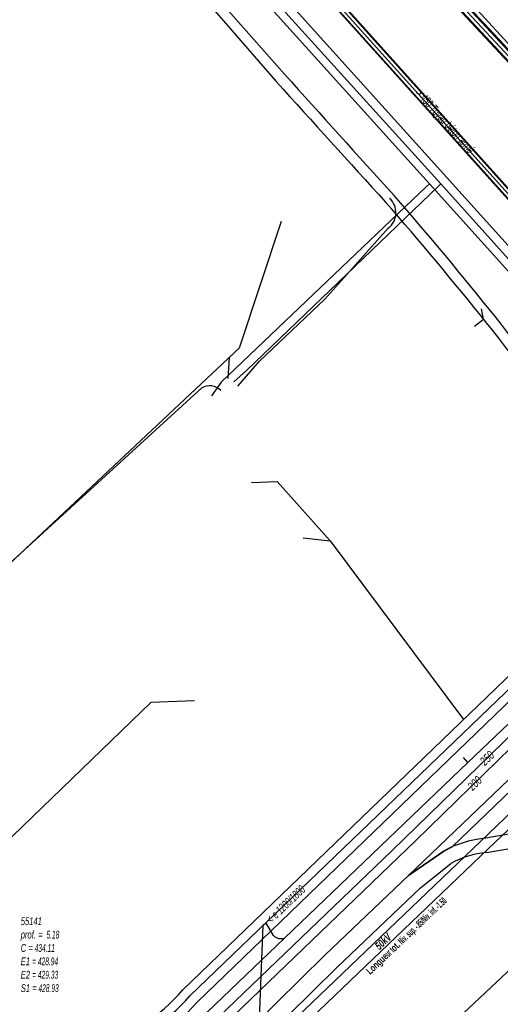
# Model space of a CAD drawing. Header units: metres. Extents: x 2695563 to 2696938, y 1260544 to 1262032.
# Tile 19 of 256: x 2695675 to 2695706, y 1260991 to 1261055. Entities that reach past the tile are written whole.
import ezdxf

# ---------------------------------------------------------------- set-up
doc = ezdxf.new("R2010")
doc.units = ezdxf.units.M
doc.header["$LTSCALE"] = 100
doc.linetypes.add('AUSGEZOGEN', pattern=[0])
for name, color, linetype in [('Eau portable_Cadastre des conduites_Conduite', 171, 'AUSGEZOGEN'), ('Eau potable_Cadastre des conduites_Conduite_Texte', 171, 'AUSGEZOGEN'), ('EU_Cadastre des conduites', 24, 'AUSGEZOGEN'), ('EU_Cadastre des conduites – Texte', 7, 'AUSGEZOGEN'), ('EU_Cadastre des conduites_Axe de tracé', 24, 'AUSGEZOGEN'), ('EU_Cadastre des conduites_Regard normalisé – Texte', 24, 'AUSGEZOGEN'), ('Gaz_Cadastre des conduites_Conduite', 32, 'AUSGEZOGEN'), ('Gaz_Cadastre des conduites_Conduite_Texte', 32, 'AUSGEZOGEN'), ('Réseau électrique_Cadastre des conduite_Bord du tracé', 1, 'AUSGEZOGEN'), ('Réseau électrique_Cadastre des conduite_Tronçon de tracé', 1, 'AUSGEZOGEN'), ('Réseau électrique_Cadastre des conduite_Tronçon de tracé_Texte', 1, 'AUSGEZOGEN'), ('Réseau électrique_Point altimétrique_Texte', 7, 'AUSGEZOGEN'), ('TV_Cadastre des conduites_CONDUITE', 92, 'AUSGEZOGEN'), ('Télécommunications_SW_Cadastre des conduites_Bord du tracé', 94, 'AUSGEZOGEN')]:
    doc.layers.add(name, color=color, linetype=linetype)
doc.styles.add('ARIAL', font='arial.ttf')
doc.styles.add('ARIALNARROW', font='ARIALN.TTF')
pattern_1 = [(0, (2708005, 1273150), (6075, 6075), [6075, -6075]), (90, (2708005, 1273150), (-6075, 6075), [6075, -6075])]

# ---------------------------------------------------------------- blocks, each defined once
blk = doc.blocks.new('COMPLEXOBJECT_1486')
at = {"layer": 'EU_Cadastre des conduites_Axe de tracé', "color": 24, "linetype": 'AUSGEZOGEN', "transparency": 33554687}
blk.add_line((5717.58, 11023.864), (5684.727, 10992.233), dxfattribs=at)
blk.add_arc((5676.339, 10999.408), 11.039, 250.39049, 319.45642, dxfattribs=at)
blk = doc.blocks.new('COMPLEXOBJECT_1487')
at = {"layer": 'EU_Cadastre des conduites_Axe de tracé', "color": 24, "linetype": 'AUSGEZOGEN', "transparency": 33554687}
blk.add_line((5718.412, 11022.999), (5685.634, 10991.448), dxfattribs=at)
blk.add_arc((5676.342, 10999.401), 12.231, 250.6966, 319.43883, dxfattribs=at)
blk = doc.blocks.new('COMPLEXOBJECT_1546')
at = {"layer": 'EU_Cadastre des conduites', "color": 24, "linetype": 'AUSGEZOGEN', "transparency": 33554687}
blk.add_line((5716.755, 11022.188), (5685.181, 10991.84), dxfattribs=at)
blk.add_arc((5676.169, 10999.763), 12, 254.63863, 318.67964, dxfattribs=at)
blk = doc.blocks.new('COMPLEXOBJECT_1618')
at = {"layer": 'Réseau électrique_Cadastre des conduite_Bord du tracé', "color": 1, "linetype": 'AUSGEZOGEN', "transparency": 33554687}
for points in [[(5710.96, 11003.519), (5712.247, 11004.641), (5711.631, 11005.324), (5710.368, 11004.223)], [(5708.152, 11002.842), (5706.226, 11002.349), (5704.121, 11001.973)], [(5704.291, 11001.069), (5706.422, 11001.449), (5708.441, 11001.967)], [(5701.534, 11001.174), (5699.274, 10999.593), (5693.884, 10994.456), (5689.164, 10989.827), (5685.174, 10985.863), (5682.322, 10983.483), (5681.082, 10982.374)], [(5681.082, 10982.374), (5681.843, 10981.578), (5685.916, 10985.049), (5689.936, 10989.045), (5694.648, 10993.664), (5700.034, 10998.795), (5701.998, 11000.372)]]:
    blk.add_lwpolyline(points, dxfattribs=at)
for centre, radius, start, end in [((5707.042, 11007.091), 4.392, 284.63723, 319.22467), ((5707.21, 11006.786), 4.974, 284.33445, 318.94145), ((5704.673, 10995.599), 6.398, 94.94703, 119.37978), ((5704.756, 10995.42), 5.668, 94.70289, 119.11236)]:
    blk.add_arc(centre, radius, start, end, dxfattribs=at)
blk = doc.blocks.new('COMPLEXOBJECT_1769')
at = {"layer": 'Réseau électrique_Cadastre des conduite_Bord du tracé', "color": 1, "linetype": 'AUSGEZOGEN', "transparency": 33554687}
blk.add_line((5710.467, 11027.138), (5711.066, 11027.496), dxfattribs=at)
for points in [[(5678.564, 11065.379), (5678.044, 11064.909), (5686.326, 11055.811), (5690.746, 11050.728)], [(5691.279, 11051.204), (5686.827, 11056.258), (5678.564, 11065.379)]]:
    blk.add_lwpolyline(points, dxfattribs=at)
for centre, radius, start, end in [((6385.719, 11672.359), 931.708, 221.811623, 222.458953), ((7133.381, 12354.255), 1944.319, 222.100133, 222.409004), ((5508.18, 10878.186), 251.905, 36.35045, 40.9841), ((5517.118, 10885.356), 239.762, 36.25233, 41.09994)]:
    blk.add_arc(centre, radius, start, end, dxfattribs=at)
blk = doc.blocks.new('COMPLEXOBJECT_2564')
at = {"layer": 'Réseau électrique_Cadastre des conduite_Tronçon de tracé', "color": 1, "linetype": 'AUSGEZOGEN', "transparency": 33554687}
blk.add_line((5690.558, 10995.733), (5690.09, 10996.523), dxfattribs=at)
blk.add_arc((5691.04, 10996.202), 0.672, 224.22, 289.69622, dxfattribs=at)
blk = doc.blocks.new('COMPLEXOBJECT_2579')
at = {"layer": 'Réseau électrique_Cadastre des conduite_Tronçon de tracé', "color": 1, "linetype": 'AUSGEZOGEN', "transparency": 33554687}
blk.add_lwpolyline([(5688.271, 11031.116), (5689.658, 11032.728), (5693.878, 11036.728), (5697.961, 11041.291)], dxfattribs=at)
blk.add_arc((5697.211, 11042.286), 1.246, 306.99118, 47.93907, dxfattribs=at)
blk = doc.blocks.new('COMPLEXOBJECT_2798')
at = {"layer": 'Télécommunications_SW_Cadastre des conduites_Bord du tracé', "color": 94, "linetype": 'AUSGEZOGEN', "transparency": 33554687}
blk.add_line((5662.751, 11009.841), (5685.944, 11031.003), dxfattribs=at)
for centre, radius, start, end in [((5686.454, 11030.096), 1.041, 82.74744, 119.32184), ((5686.449, 11030.099), 1.038, 45.78891, 82.49272), ((5661.305, 11002.082), 7.892, 103.75612, 128.0631), ((5661.306, 11002.063), 7.911, 79.47453, 103.73168)]:
    blk.add_arc(centre, radius, start, end, dxfattribs=at)

msp = doc.modelspace()

# ---------------------------------------------------------------- hatches: boundary and pattern name
at = {"layer": 'Réseau électrique_Cadastre des conduite_Bord du tracé', "lineweight": 18, "transparency": 33554687}
h = msp.add_hatch(dxfattribs=at)
h.set_pattern_fill('MUSTER', color=1, scale=6075, style=0, pattern_type=2)
h.set_pattern_definition(pattern_1)
h.paths.add_polyline_path([(2695679.534, 1261065.189), (2695679.014, 1261064.719), (2695687.296, 1261055.621), (2695691.716, 1261050.538), (2695691.943, 1261050.287), (2695692.169, 1261050.036), (2695692.396, 1261049.786), (2695692.623, 1261049.535), (2695692.85, 1261049.284), (2695693.077, 1261049.033), (2695693.304, 1261048.783), (2695693.531, 1261048.532), (2695693.758, 1261048.282), (2695693.985, 1261048.031), (2695694.212, 1261047.781), (2695694.439, 1261047.53), (2695694.667, 1261047.28), (2695694.894, 1261047.03), (2695695.121, 1261046.779), (2695695.348, 1261046.529), (2695695.576, 1261046.279), (2695695.803, 1261046.029), (2695696.031, 1261045.779), (2695696.258, 1261045.528), (2695696.486, 1261045.278), (2695696.713, 1261045.028), (2695696.941, 1261044.778), (2695697.169, 1261044.528), (2695697.397, 1261044.279), (2695697.624, 1261044.029), (2695697.852, 1261043.779), (2695698.08, 1261043.529), (2695698.308, 1261043.279), (2695698.536, 1261043.03), (2695698.764, 1261042.78), (2695699.193, 1261042.286), (2695699.622, 1261041.791), (2695700.048, 1261041.295), (2695700.474, 1261040.798), (2695700.898, 1261040.3), (2695701.321, 1261039.8), (2695701.742, 1261039.3), (2695702.162, 1261038.798), (2695702.581, 1261038.295), (2695702.998, 1261037.791), (2695703.414, 1261037.286), (2695703.828, 1261036.779), (2695704.241, 1261036.272), (2695704.653, 1261035.763), (2695705.063, 1261035.253), (2695705.472, 1261034.742), (2695705.88, 1261034.231), (2695706.286, 1261033.717), (2695706.691, 1261033.203), (2695707.094, 1261032.688), (2695707.496, 1261032.172), (2695707.896, 1261031.654), (2695708.295, 1261031.135), (2695708.693, 1261030.616), (2695709.089, 1261030.095), (2695709.484, 1261029.573), (2695709.878, 1261029.05), (2695710.27, 1261028.526), (2695710.66, 1261028.001), (2695711.049, 1261027.475), (2695711.437, 1261026.948), (2695712.036, 1261027.306), (2695711.646, 1261027.835), (2695711.254, 1261028.363), (2695710.861, 1261028.889), (2695710.467, 1261029.415), (2695710.071, 1261029.94), (2695709.674, 1261030.463), (2695709.276, 1261030.986), (2695708.876, 1261031.507), (2695708.475, 1261032.028), (2695708.072, 1261032.547), (2695707.668, 1261033.066), (2695707.263, 1261033.583), (2695706.857, 1261034.1), (2695706.449, 1261034.615), (2695706.039, 1261035.129), (2695705.629, 1261035.642), (2695705.217, 1261036.154), (2695704.804, 1261036.665), (2695704.389, 1261037.175), (2695703.973, 1261037.684), (2695703.556, 1261038.191), (2695703.137, 1261038.698), (2695702.717, 1261039.204), (2695702.296, 1261039.708), (2695701.874, 1261040.211), (2695701.45, 1261040.714), (2695701.025, 1261041.215), (2695700.598, 1261041.715), (2695700.17, 1261042.214), (2695699.741, 1261042.711), (2695699.311, 1261043.208), (2695699.082, 1261043.459), (2695698.853, 1261043.709), (2695698.624, 1261043.96), (2695698.395, 1261044.211), (2695698.166, 1261044.462), (2695697.937, 1261044.713), (2695697.709, 1261044.964), (2695697.48, 1261045.215), (2695697.252, 1261045.466), (2695697.023, 1261045.717), (2695696.795, 1261045.969), (2695696.567, 1261046.22), (2695696.339, 1261046.472), (2695696.111, 1261046.723), (2695695.883, 1261046.975), (2695695.655, 1261047.227), (2695695.427, 1261047.479), (2695695.2, 1261047.731), (2695694.972, 1261047.983), (2695694.745, 1261048.235), (2695694.517, 1261048.487), (2695694.29, 1261048.74), (2695694.063, 1261048.992), (2695693.836, 1261049.244), (2695693.609, 1261049.497), (2695693.382, 1261049.75), (2695693.155, 1261050.002), (2695692.929, 1261050.255), (2695692.702, 1261050.508), (2695692.475, 1261050.761), (2695692.249, 1261051.014), (2695687.797, 1261056.068)], flags=0)
h = msp.add_hatch(dxfattribs=at)
h.set_pattern_fill('MUSTER', color=1, scale=6075, style=0, pattern_type=2)
h.set_pattern_definition(pattern_1)
h.paths.add_polyline_path([(2695703.043, 1261001.255), (2695737.375, 1261034.217), (2695743.661, 1261040.14), (2695743.312, 1261040.501), (2695737.028, 1261034.581), (2695700.244, 1260999.403), (2695702.504, 1261000.984)], flags=0)
h = msp.add_hatch(dxfattribs=at)
h.set_pattern_fill('MUSTER', color=1, scale=6075, style=0, pattern_type=2)
h.set_pattern_definition(pattern_1)
h.paths.add_polyline_path([(2695710.034, 1261006.538), (2695704.902, 1261001.623), (2695688.568, 1260986.011), (2695689.039, 1260985.521), (2695705.372, 1261001.13), (2695710.519, 1261006.029)], flags=0)
h = msp.add_hatch(dxfattribs=at)
h.set_pattern_fill('MUSTER', color=1, scale=6075, style=0, pattern_type=2)
h.set_pattern_definition(pattern_1)
h.paths.add_polyline_path([(2695682.052, 1260982.184), (2695682.813, 1260981.388), (2695686.886, 1260984.859), (2695690.906, 1260988.855), (2695695.618, 1260993.474), (2695701.004, 1260998.605), (2695702.968, 1261000.182), (2695703.036, 1261000.219), (2695703.105, 1261000.256), (2695703.174, 1261000.291), (2695703.244, 1261000.326), (2695703.315, 1261000.36), (2695703.385, 1261000.392), (2695703.456, 1261000.424), (2695703.528, 1261000.455), (2695703.6, 1261000.484), (2695703.672, 1261000.513), (2695703.745, 1261000.541), (2695703.818, 1261000.568), (2695703.892, 1261000.593), (2695703.966, 1261000.618), (2695704.04, 1261000.642), (2695704.115, 1261000.664), (2695704.189, 1261000.686), (2695704.265, 1261000.706), (2695704.34, 1261000.726), (2695704.416, 1261000.745), (2695704.491, 1261000.762), (2695704.568, 1261000.779), (2695704.644, 1261000.794), (2695704.721, 1261000.808), (2695704.797, 1261000.822), (2695704.874, 1261000.834), (2695704.951, 1261000.845), (2695705.029, 1261000.855), (2695705.106, 1261000.864), (2695705.183, 1261000.872), (2695705.261, 1261000.879), (2695707.392, 1261001.259), (2695709.411, 1261001.777), (2695709.505, 1261001.802), (2695709.598, 1261001.829), (2695709.69, 1261001.857), (2695709.782, 1261001.888), (2695709.874, 1261001.92), (2695709.965, 1261001.954), (2695710.055, 1261001.989), (2695710.144, 1261002.027), (2695710.233, 1261002.066), (2695710.321, 1261002.107), (2695710.408, 1261002.149), (2695710.494, 1261002.193), (2695710.579, 1261002.239), (2695710.664, 1261002.287), (2695710.747, 1261002.336), (2695710.83, 1261002.387), (2695710.911, 1261002.439), (2695710.992, 1261002.493), (2695711.071, 1261002.549), (2695711.149, 1261002.606), (2695711.227, 1261002.665), (2695711.303, 1261002.725), (2695711.377, 1261002.786), (2695711.451, 1261002.849), (2695711.523, 1261002.914), (2695711.594, 1261002.98), (2695711.664, 1261003.047), (2695711.733, 1261003.115), (2695711.8, 1261003.185), (2695711.866, 1261003.257), (2695711.93, 1261003.329), (2695713.217, 1261004.451), (2695712.601, 1261005.134), (2695711.338, 1261004.033), (2695711.282, 1261003.969), (2695711.224, 1261003.906), (2695711.165, 1261003.844), (2695711.105, 1261003.783), (2695711.043, 1261003.723), (2695710.981, 1261003.665), (2695710.917, 1261003.608), (2695710.853, 1261003.552), (2695710.787, 1261003.497), (2695710.72, 1261003.444), (2695710.652, 1261003.392), (2695710.583, 1261003.341), (2695710.514, 1261003.291), (2695710.443, 1261003.243), (2695710.371, 1261003.197), (2695710.299, 1261003.152), (2695710.225, 1261003.108), (2695710.151, 1261003.065), (2695710.076, 1261003.024), (2695710, 1261002.985), (2695709.923, 1261002.947), (2695709.846, 1261002.911), (2695709.768, 1261002.876), (2695709.689, 1261002.842), (2695709.61, 1261002.81), (2695709.53, 1261002.78), (2695709.449, 1261002.751), (2695709.368, 1261002.724), (2695709.287, 1261002.698), (2695709.205, 1261002.674), (2695709.122, 1261002.652), (2695707.196, 1261002.159), (2695705.091, 1261001.783), (2695705.003, 1261001.775), (2695704.916, 1261001.765), (2695704.829, 1261001.755), (2695704.741, 1261001.743), (2695704.654, 1261001.73), (2695704.567, 1261001.716), (2695704.481, 1261001.7), (2695704.394, 1261001.684), (2695704.308, 1261001.666), (2695704.222, 1261001.647), (2695704.137, 1261001.627), (2695704.051, 1261001.606), (2695703.966, 1261001.583), (2695703.881, 1261001.56), (2695703.797, 1261001.535), (2695703.713, 1261001.509), (2695703.629, 1261001.482), (2695703.546, 1261001.453), (2695703.463, 1261001.424), (2695703.38, 1261001.393), (2695703.298, 1261001.362), (2695703.216, 1261001.329), (2695703.135, 1261001.295), (2695703.055, 1261001.26), (2695702.974, 1261001.224), (2695702.895, 1261001.187), (2695702.815, 1261001.148), (2695702.737, 1261001.109), (2695702.659, 1261001.068), (2695702.581, 1261001.027), (2695702.504, 1261000.984), (2695700.244, 1260999.403), (2695694.854, 1260994.266), (2695690.134, 1260989.637), (2695686.144, 1260985.673), (2695683.292, 1260983.293)], flags=0)

# ---------------------------------------------------------------- linework, layer by layer
at = {"layer": 'Eau portable_Cadastre des conduites_Conduite', "color": 7, "linetype": 'AUSGEZOGEN', "transparency": 33554687}
for points in [[(2695638.126, 1261115.104), (2695650.641, 1261101.164), (2695676.083, 1261072.887), (2695702.318, 1261043.946), (2695720.927, 1261023.267), (2695721.739, 1261022.369), (2695721.908, 1261022.182)], [(2695702.318, 1261043.946), (2695702.174, 1261043.808), (2695689.794, 1261031.934), (2695688.977, 1261031.208)], [(2695678.269, 1260980.104), (2695678.933, 1260980.741), (2695700.689, 1261001.63), (2695715.659, 1261016.231), (2695716.156, 1261016.694), (2695716.431, 1261016.95), (2695721.07, 1261021.382), (2695721.329, 1261021.629), (2695721.908, 1261022.182)]]:
    msp.add_lwpolyline(points, dxfattribs=at)
at = {"layer": 'EU_Cadastre des conduites', "color": 255, "transparency": 33554687}
msp.add_line((2695682.481, 1261070.202), (2695718.542, 1261030.083), dxfattribs=at)
at = {"layer": 'EU_Cadastre des conduites', "linetype": 'AUSGEZOGEN', "transparency": 33554687}
for p, q in [((2695682.632, 1261070.337), (2695718.693, 1261030.218)), ((2695682.648, 1261070.352), (2695718.709, 1261030.233)), ((2695682.665, 1261070.367), (2695718.726, 1261030.248)), ((2695682.297, 1261070.037), (2695718.358, 1261029.918)), ((2695682.314, 1261070.052), (2695718.375, 1261029.933)), ((2695682.33, 1261070.067), (2695718.391, 1261029.948))]:
    msp.add_line(p, q, dxfattribs=at)
at = {"layer": 'EU_Cadastre des conduites', "color": 24, "linetype": 'AUSGEZOGEN', "transparency": 33554687}
for p, q in [((2695689.351, 1261033.398), (2695692.052, 1261041.541)), ((2695688.612, 1261031.421), (2695688.69, 1261032.764)), ((2695693.456, 1261021.154), (2695695.185, 1261020.967)), ((2695695.185, 1261020.967), (2695703.786, 1261009.446))]:
    msp.add_line(p, q, dxfattribs=at)
for points in [[(2695666.724, 1261011.006), (2695666.711, 1261012.173), (2695689.351, 1261033.398)], [(2695690.107, 1261024.728), (2695691.767, 1261024.777), (2695695.185, 1261020.967)]]:
    msp.add_lwpolyline(points, dxfattribs=at)
at = {"layer": 'Gaz_Cadastre des conduites_Conduite', "color": 32, "linetype": 'AUSGEZOGEN', "transparency": 33554687}
for points in [[(2695638.413, 1261115.645), (2695649.945, 1261102.813), (2695657.938, 1261093.958), (2695721.106, 1261023.982), (2695728.847, 1261015.47), (2695730.074, 1261016.646)], [(2695637.824, 1261114.532), (2695638.942, 1261113.292), (2695648.61, 1261102.586), (2695649.538, 1261101.594), (2695656.782, 1261093.53), (2695701.587, 1261043.954), (2695720.011, 1261023.54), (2695721.178, 1261022.277)], [(2695701.587, 1261043.954), (2695701.406, 1261043.782), (2695688.158, 1261031.173), (2695687.548, 1261030.301)], [(2695677.389, 1260980.134), (2695699.154, 1261000.988), (2695708.762, 1261010.339), (2695713.228, 1261014.619), (2695720.922, 1261022.03), (2695721.178, 1261022.277)]]:
    msp.add_lwpolyline(points, dxfattribs=at)
at = {"layer": 'Réseau électrique_Cadastre des conduite_Bord du tracé', "color": 1, "linetype": 'AUSGEZOGEN', "transparency": 33554687}
for points in [[(2695703.043, 1261001.255), (2695737.375, 1261034.217), (2695743.661, 1261040.14), (2695743.312, 1261040.501), (2695737.028, 1261034.581), (2695700.244, 1260999.403), (2695702.504, 1261000.984), (2695703.043, 1261001.255)], [(2695710.034, 1261006.538), (2695704.902, 1261001.623), (2695688.568, 1260986.011), (2695689.039, 1260985.521), (2695705.372, 1261001.13), (2695710.519, 1261006.029), (2695710.034, 1261006.538)]]:
    msp.add_lwpolyline(points, close=True, dxfattribs=at)
at = {"layer": 'Réseau électrique_Cadastre des conduite_Tronçon de tracé', "color": 1, "linetype": 'AUSGEZOGEN', "transparency": 33554687}
for p, q in [((2695705.072, 1261035.242), (2695704.943, 1261035.896)), ((2695704.499, 1261034.781), (2695705.072, 1261035.242)), ((2695704.064, 1261006.694), (2695708.91, 1261011.31)), ((2695704.064, 1261006.694), (2695703.778, 1261007.002)), ((2695692.236, 1260995.379), (2695704.064, 1261006.694)), ((2695690.851, 1260996.179), (2695690.302, 1260981.989)), ((2695691.06, 1260996.333), (2695690.851, 1260996.179)), ((2695679.902, 1260983.579), (2695692.236, 1260995.379))]:
    msp.add_line(p, q, dxfattribs=at)
at = {"layer": 'TV_Cadastre des conduites_CONDUITE', "color": 92, "linetype": 'AUSGEZOGEN', "transparency": 33554687}
msp.add_lwpolyline([(2695686.452, 1261010.654), (2695683.636, 1261010.552), (2695668.95, 1260996.392), (2695658.863, 1260983.53), (2695641.422, 1260967.307)], dxfattribs=at)
at = {"layer": 'Télécommunications_SW_Cadastre des conduites_Bord du tracé', "color": 94, "linetype": 'AUSGEZOGEN', "transparency": 33554687}
msp.add_line((2695724.73, 1261033.225), (2695688.555, 1261072.795), dxfattribs=at)
at = {"layer": 'Télécommunications_SW_Cadastre des conduites_Bord du tracé', "linetype": 'AUSGEZOGEN', "transparency": 33554687}
for p, q in [((2695728.931, 1261027.865), (2695692.34, 1261067.166)), ((2695728.953, 1261027.89), (2695692.365, 1261067.188)), ((2695728.976, 1261027.914), (2695692.389, 1261067.21)), ((2695729.272, 1261028.232), (2695692.709, 1261067.504)), ((2695729.295, 1261028.256), (2695692.733, 1261067.526)), ((2695729.317, 1261028.281), (2695692.758, 1261067.548))]:
    msp.add_line(p, q, dxfattribs=at)
at = {"layer": 'Télécommunications_SW_Cadastre des conduites_Bord du tracé', "color": 255, "transparency": 33554687}
msp.add_line((2695729.124, 1261028.073), (2695692.549, 1261067.357), dxfattribs=at)
at = {"layer": 'Télécommunications_SW_Cadastre des conduites_Bord du tracé', "color": 94, "linetype": 'AUSGEZOGEN', "transparency": 33554687}
msp.add_lwpolyline([(2695724.248, 1261009.738), (2695696.53, 1260983.727), (2695693.435, 1260977.989)], dxfattribs=at)

# ---------------------------------------------------------------- block references
at = {"layer": 'EU_Cadastre des conduites', "color": 24, "linetype": 'AUSGEZOGEN', "lineweight": -3, "transparency": 33554687}
msp.add_blockref('COMPLEXOBJECT_1546', (2690000.97, 1249999.81), dxfattribs=at)
at = {"layer": 'EU_Cadastre des conduites_Axe de tracé', "color": 24, "linetype": 'AUSGEZOGEN', "lineweight": -3, "transparency": 33554687}
for name in ['COMPLEXOBJECT_1486', 'COMPLEXOBJECT_1487']:
    msp.add_blockref(name, (2690000.97, 1249999.81), dxfattribs=at)
at = {"layer": 'Réseau électrique_Cadastre des conduite_Bord du tracé', "color": 1, "linetype": 'AUSGEZOGEN', "lineweight": -3, "transparency": 33554687}
for name in ['COMPLEXOBJECT_1769', 'COMPLEXOBJECT_1618']:
    msp.add_blockref(name, (2690000.97, 1249999.81), dxfattribs=at)
at = {"layer": 'Réseau électrique_Cadastre des conduite_Tronçon de tracé', "color": 1, "linetype": 'AUSGEZOGEN', "lineweight": -3, "transparency": 33554687}
for name in ['COMPLEXOBJECT_2579', 'COMPLEXOBJECT_2564']:
    msp.add_blockref(name, (2690000.97, 1249999.81), dxfattribs=at)
at = {"layer": 'Télécommunications_SW_Cadastre des conduites_Bord du tracé', "color": 94, "linetype": 'AUSGEZOGEN', "lineweight": -3, "transparency": 33554687}
msp.add_blockref('COMPLEXOBJECT_2798', (2690000.97, 1249999.81), dxfattribs=at)

# ---------------------------------------------------------------- texts
at = {"layer": 'Eau potable_Cadastre des conduites_Conduite_Texte', "color": 7, "transparency": 33554687, "insert": (2695704.509, 1261005.348), "char_height": 0.55426, "width": 1.10633, "attachment_point": 5, "rotation": 44.2854, "style": 'ARIAL'}
msp.add_mtext('\\A1;{\\fArial|i1|b0;\\H0.554263;\\W0.700000;\\C7;200}\\P', dxfattribs=at)
at = {"layer": 'EU_Cadastre des conduites – Texte', "color": 24, "transparency": 33554687, "char_height": 0.55705, "width": 6, "attachment_point": 5, "style": 'ARIAL'}
for s, insert, rotation in [('\\A1;{\\fArial|b0|i1|c0|p34;\\W0.7;> \\W0.49;450 Tuyau béton armé}', (2695702.528, 1261047.952), 311.9706), ('\\A1;{\\fArial|i1|b0;\\H0.557054;\\W0.700000;\\C24;< \\W0.490000;e 1200/1800}\\P', (2695692.32, 1260997.549), 43.6851)]:
    msp.add_mtext(s, dxfattribs=dict(at, insert=insert, rotation=rotation))
at = {"layer": 'EU_Cadastre des conduites_Regard normalisé – Texte', "color": 24, "transparency": 33554687, "insert": (2695675.242, 1260996.718), "char_height": 0.50641, "width": 2.82911, "attachment_point": 1, "line_spacing_factor": 1.024096, "style": 'ARIAL'}
msp.add_mtext('\\A1;{\\fArial|b0|i1|c0|p34;\\W0.69396;55141}\\P{\\fArial|b0|i1|c0|p34;\\H0.99721x;\\W0.69396;prof. = \\W0.48577; 5.18}\\P{\\fArial|b0|i1|c0|p34;\\H0.99721x;\\W0.69396;C =\\W0.48577; 434.11}\\P{\\fArial|b0|i1|c0|p34;\\H0.99721x;\\W0.69396;E1 \\W0.48577;= 428.94}\\P{\\fArial|b0|i1|c0|p34;\\H0.99721x;\\W0.69396;E2 \\W0.48577;= 429.33}\\P{\\fArial|b0|i1|c0|p34;\\H0.99721x;\\W0.69396;S1 =\\W0.48577; 428.93}', dxfattribs=at)
at = {"layer": 'Gaz_Cadastre des conduites_Conduite_Texte', "color": 32, "transparency": 33554687, "insert": (2695705.302, 1261006.964), "char_height": 0.55825, "width": 1.11429, "attachment_point": 5, "rotation": 44.2233, "style": 'ARIAL'}
msp.add_mtext('\\A1;{\\fArial|i1|b0;\\H0.558250;\\W0.700000;\\C32;250}\\P', dxfattribs=at)
at = {"layer": 'Réseau électrique_Cadastre des conduite_Tronçon de tracé_Texte', "color": 1, "transparency": 33554687, "insert": (2695698.602, 1260995.154), "char_height": 0.5075, "width": 1.1278, "attachment_point": 5, "rotation": 43.6968, "style": 'ARIALNARROW'}
msp.add_mtext('\\A1;{\\fArial Narrow|i1|b1;\\H0.507500;\\W0.700000;\\C1;50kV}\\P', dxfattribs=at)
at = {"layer": 'Réseau électrique_Point altimétrique_Texte', "color": 1, "transparency": 33554687, "insert": (2695699.944, 1260995.687), "char_height": 0.45675, "width": 6, "attachment_point": 2, "rotation": 43.4439, "style": 'ARIALNARROW'}
msp.add_mtext('\\A1;{\\fArial Narrow|b1|i0|c0|p34;\\W0.7;Longue\\W0.49;ur t\\W0.7;ot.\\W0.49; Niv. sup. -.85/Niv. inf. -1.50}', dxfattribs=at)

doc.saveas('drawing.dxf')
